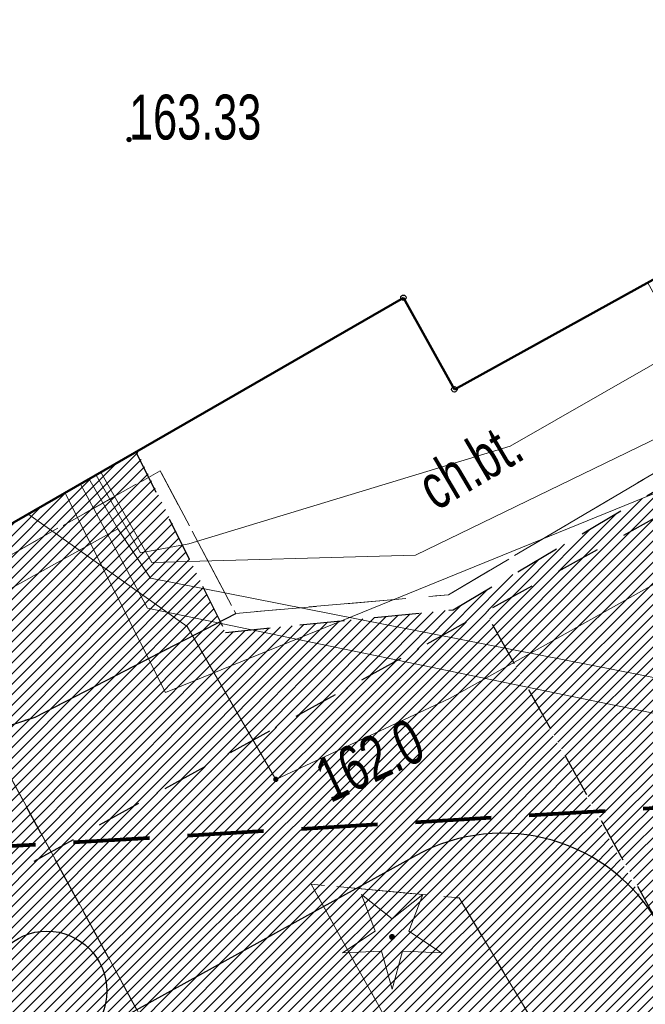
# Model space of a CAD drawing. Header units: metres. Extents: x 0 to 8443948, y 0 to 5887002.
# Tile 42 of 256: x 8442582 to 8442593, y 5885916 to 5885932. Entities that reach past the tile are written whole.
import ezdxf
from ezdxf.enums import TextEntityAlignment as Align

# ---------------------------------------------------------------- set-up
doc = ezdxf.new("R2010")
doc.units = ezdxf.units.M
doc.header["$MEASUREMENT"] = 0
for name, pattern in [('0.5_0.5', [1, 0.5, -0.5]), ('1.0_0.5', [1.5, 1, -0.5]), ('1.5_0.5', [2, 1.5, -0.5]), ('1.5_1.0', [2.5, 1.5, -1]), ('1_12', [3, 1, -1, 0, -1]), ('219-500', [0]), ('DASHED', [19.049999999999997, 12.7, -6.349999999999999])]:
    doc.linetypes.add(name, pattern=pattern)
doc.layers.get('0').update_dxf_attribs({"color": 250, "linetype": 'CONTINUOUS', "lineweight": 5})
for name, color, linetype, lineweight in [('!str kreskowanie', 2, 'CONTINUOUS', 5), ('!STR oś jezdni', 6, '1_12', 30), ('- ABM', 200, 'CONTINUOUS', 30), ('Sanit_KD', 102, 'DASHED', 80)]:
    doc.layers.add(name, color=color, linetype=linetype, lineweight=lineweight)
for name, color, linetype in [('218-kontur użytku gruntowego', 253, 'CONTINUOUS'), ('219-działka ewidencyjna', 253, 'CONTINUOUS'), ('312-budynek ewidencyjny', 253, 'CONTINUOUS'), ('chodnik', 253, 'CONTINUOUS'), ('chodnik-Atr17', 253, 'CONTINUOUS'), ('drzewo iglaste', 253, 'CONTINUOUS'), ('krawężnik', 253, 'CONTINUOUS'), ('obszar utwardzony', 253, 'CONTINUOUS'), ('pikieta sztuczna', 253, 'CONTINUOUS'), ('pikieta sztuczna-Atr2', 253, 'CONTINUOUS'), ('przewód elektroenergetyczny podziemny', 253, 'CONTINUOUS'), ('przewód telekomunikacyjny podziemny', 253, 'CONTINUOUS'), ('Punkt budynku', 253, 'CONTINUOUS'), ('rzędna', 253, 'CONTINUOUS'), ('rzędna-Atr2', 253, 'CONTINUOUS'), ('trawnik', 253, 'CONTINUOUS')]:
    doc.layers.add(name, color=color, linetype=linetype)
doc.styles.get("Standard").update_dxf_attribs({"font": 'Working1250', "width": 0.75})
pattern_1 = [(45, (0, 0), (-0.08838834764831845, 0.08838834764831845), [])]

# ---------------------------------------------------------------- blocks, each defined once
blk = doc.blocks.new('PUNKTBUD')
at = {"color": 0}
blk.add_circle((0, 0), 0.045, dxfattribs=at)
blk = doc.blocks.new('PW01')
at = {"linetype": 'Continuous', "lineweight": 13}
h = blk.add_hatch(color=0, dxfattribs=at)
edge = h.paths.add_edge_path()
edge.add_arc((0, 0), 0.045, 0, 360)
blk = doc.blocks.new('OP011')
at = {"linetype": 'Continuous', "lineweight": 13}
h = blk.add_hatch(color=0, dxfattribs=at)
edge = h.paths.add_edge_path()
edge.add_arc((0, 0), 0.05, 0, 360)
at = {"color": 0, "linetype": 'Continuous', "lineweight": 13}
for p, q in [((-0.283, 0.093), (-0.512, 0.706)), ((-0.512, 0.706), (0, 0.299)), ((0, 0.299), (0.512, 0.706)), ((0.512, 0.706), (0.283, 0.093)), ((-0.828, -0.268), (-0.283, 0.093)), ((0.283, 0.093), (0.828, -0.268)), ((-0.175, -0.24), (-0.828, -0.268)), ((0, -0.87), (-0.175, -0.24)), ((0.175, -0.24), (0, -0.87)), ((0.828, -0.268), (0.175, -0.24))]:
    blk.add_line(p, q, dxfattribs=at)
blk = doc.blocks.new('60W')
at = {"layer": '- ABM', "color": 200, "linetype": 'Continuous', "lineweight": 30}
blk.add_lwpolyline([(8442637.42553118, 5886003.889986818), (8442638.738375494, 5886004.615548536)], dxfattribs=at)
for centre, radius in [((8442639.613605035, 5886005.09925635), 1), ((8442637.42553118, 5886003.889986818), 0.25)]:
    blk.add_circle(centre, radius, dxfattribs=at)

msp = doc.modelspace()

# ---------------------------------------------------------------- hatches: boundary and pattern name
at = {"layer": '!str kreskowanie', "linetype": 'Continuous', "lineweight": 9}
h = msp.add_hatch(dxfattribs=at)
h.set_pattern_fill('ANSI31', color=253, scale=2)
h.set_pattern_definition([(45, (0, 0), (-0.1767766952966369, 0.1767766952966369), [])])
edge = h.paths.add_edge_path()
edge.add_line((8442664.269787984, 5885958.731383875), (8442651.4591051, 5885951.860788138))
edge.add_line((8442651.4591051, 5885951.860788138), (8442651.107003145, 5885951.680213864))
edge.add_line((8442651.107003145, 5885951.680213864), (8442650.825314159, 5885951.547263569))
edge.add_line((8442650.825314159, 5885951.547263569), (8442650.213043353, 5885951.2915528))
edge.add_line((8442650.213043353, 5885951.2915528), (8442649.565351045, 5885951.067618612))
edge.add_line((8442649.565351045, 5885951.067618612), (8442648.907314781, 5885950.886039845))
edge.add_line((8442648.907314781, 5885950.886039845), (8442647.831966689, 5885950.683058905))
edge.add_line((8442647.831966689, 5885950.683058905), (8442646.84144164, 5885950.594299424))
edge.add_line((8442646.84144164, 5885950.594299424), (8442645.745570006, 5885950.602953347))
edge.add_line((8442645.745570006, 5885950.602953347), (8442644.851213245, 5885950.693332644))
edge.add_line((8442644.851213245, 5885950.693332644), (8442643.822552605, 5885950.892538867))
edge.add_line((8442643.822552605, 5885950.892538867), (8442642.989342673, 5885951.132475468))
edge.add_line((8442642.989342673, 5885951.132475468), (8442641.715645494, 5885951.648125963))
edge.add_line((8442641.715645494, 5885951.648125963), (8442641.07972687, 5885951.980826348))
edge.add_line((8442641.07972687, 5885951.980826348), (8442640.364869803, 5885952.423573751))
edge.add_line((8442640.364869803, 5885952.423573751), (8442639.747827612, 5885952.816944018))
edge.add_line((8442639.747827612, 5885952.816944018), (8442638.805722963, 5885953.219358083))
edge.add_line((8442638.805722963, 5885953.219358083), (8442638.043659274, 5885953.448433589))
edge.add_line((8442638.043659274, 5885953.448433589), (8442636.975637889, 5885953.639045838))
edge.add_line((8442636.975637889, 5885953.639045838), (8442636.054566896, 5885953.68831747))
edge.add_line((8442636.054566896, 5885953.68831747), (8442634.452306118, 5885953.524189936))
edge.add_line((8442634.452306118, 5885953.524189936), (8442633.608202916, 5885953.304587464))
edge.add_line((8442633.608202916, 5885953.304587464), (8442632.164634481, 5885952.6866348))
edge.add_line((8442632.164634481, 5885952.6866348), (8442618.406892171, 5885945.060492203))
edge.add_line((8442618.406892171, 5885945.060492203), (8442617.100164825, 5885944.336208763))
edge.add_line((8442617.100164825, 5885944.336208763), (8442616.215008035, 5885943.845590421))
edge.add_line((8442557.16726463, 5885959.805935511), (8442559.13522998, 5885956.209309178))
edge.add_line((8442616.215008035, 5885943.845590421), (8442615.06146254, 5885943.206211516))
edge.add_line((8442559.26141296, 5885962.38233375), (8442557.445368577, 5885961.329242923))
edge.add_line((8442576.933342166, 5886044.913905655), (8442578.660334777, 5886045.772101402))
edge.add_line((8442578.660334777, 5886045.772101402), (8442580.59808973, 5886046.432554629))
edge.add_line((8442580.59808973, 5886046.432554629), (8442582.250428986, 5886046.770649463))
edge.add_line((8442582.250428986, 5886046.770649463), (8442583.979383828, 5886046.919302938))
edge.add_line((8442583.979383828, 5886046.919302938), (8442585.184680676, 5886046.902471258))
edge.add_line((8442585.184680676, 5886046.902471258), (8442586.113924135, 5886046.821928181))
edge.add_line((8442586.113924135, 5886046.821928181), (8442587.197005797, 5886046.652412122))
edge.add_line((8442587.197005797, 5886046.652412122), (8442588.06338871, 5886046.456360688))
edge.add_line((8442588.06338871, 5886046.456360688), (8442589.68940497, 5886045.934469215))
edge.add_line((8442589.68940497, 5886045.934469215), (8442591.090328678, 5886045.307942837))
edge.add_line((8442591.090328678, 5886045.307942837), (8442593.047606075, 5886044.106532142))
edge.add_line((8442593.047606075, 5886044.106532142), (8442593.660625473, 5886043.636002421))
edge.add_line((8442593.660625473, 5886043.636002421), (8442594.465502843, 5886042.934259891))
edge.add_line((8442594.465502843, 5886042.934259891), (8442595.720782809, 5886041.601410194))
edge.add_line((8442595.720782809, 5886041.601410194), (8442596.285916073, 5886040.876494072))
edge.add_line((8442596.285916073, 5886040.876494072), (8442596.924928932, 5886039.926611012))
edge.add_line((8442596.924928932, 5886039.926611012), (8442597.933216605, 5886038.138030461))
edge.add_line((8442597.933216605, 5886038.138030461), (8442639.901510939, 5885962.199846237))
edge.add_line((8442639.901510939, 5885962.199846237), (8442633.109770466, 5885959.516991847))
edge.add_line((8442633.109770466, 5885959.516991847), (8442633.6963819, 5885960.200178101))
edge.add_line((8442633.6963819, 5885960.200178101), (8442633.878216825, 5885960.699639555))
edge.add_line((8442633.878216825, 5885960.699639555), (8442633.92463591, 5885961.128033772))
edge.add_line((8442633.92463591, 5885961.128033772), (8442633.89462505, 5885961.473204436))
edge.add_line((8442633.89462505, 5885961.473204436), (8442633.67516429, 5885962.095324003))
edge.add_line((8442633.67516429, 5885962.095324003), (8442592.816329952, 5886036.026115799))
edge.add_line((8442592.816329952, 5886036.026115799), (8442592.347093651, 5886036.868048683))
edge.add_line((8442592.347093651, 5886036.868048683), (8442591.825374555, 5886037.658524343))
edge.add_line((8442591.825374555, 5886037.658524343), (8442591.454307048, 5886038.129768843))
edge.add_line((8442591.454307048, 5886038.129768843), (8442590.539427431, 5886039.068731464))
edge.add_line((8442590.539427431, 5886039.068731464), (8442589.758505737, 5886039.69752528))
edge.add_line((8442589.758505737, 5886039.69752528), (8442589.585933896, 5886039.818047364))
edge.add_line((8442589.585933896, 5886039.818047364), (8442588.459514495, 5886038.165419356))
edge.add_line((8442588.459514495, 5886038.165419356), (8442587.800346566, 5886038.565106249))
edge.add_line((8442587.800346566, 5886038.565106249), (8442587.401169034, 5886038.763446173))
edge.add_line((8442587.401169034, 5886038.763446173), (8442586.892734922, 5886038.973890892))
edge.add_line((8442586.892734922, 5886038.973890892), (8442586.295614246, 5886039.16596019))
edge.add_line((8442586.295614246, 5886039.16596019), (8442585.886736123, 5886039.265546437))
edge.add_line((8442585.886736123, 5886039.265546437), (8442585.339893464, 5886039.360314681))
edge.add_line((8442585.339893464, 5886039.360314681), (8442584.724419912, 5886039.41627756))
edge.add_line((8442584.724419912, 5886039.41627756), (8442584.219128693, 5886039.422940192))
edge.add_line((8442584.219128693, 5886039.422940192), (8442583.905410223, 5886039.409338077))
edge.add_line((8442583.905410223, 5886039.409338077), (8442583.478480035, 5886039.368843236))
edge.add_line((8442583.478480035, 5886039.368843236), (8442583.033144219, 5886039.299148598))
edge.add_line((8442583.033144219, 5886039.299148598), (8442582.680557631, 5886039.223553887))
edge.add_line((8442582.680557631, 5886039.223553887), (8442582.216511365, 5886039.095484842))
edge.add_line((8442582.216511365, 5886039.095484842), (8442582.016678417, 5886039.026670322))
edge.add_line((8442582.016678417, 5886039.026670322), (8442581.364483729, 5886040.920601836))
edge.add_line((8442581.364483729, 5886040.920601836), (8442580.964649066, 5886040.731154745))
edge.add_line((8442580.964649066, 5886040.731154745), (8442580.43297031, 5886040.252304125))
edge.add_line((8442580.43297031, 5886040.252304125), (8442580.277937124, 5886040.019667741))
edge.add_line((8442580.277937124, 5886040.019667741), (8442580.094039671, 5886039.583945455))
edge.add_line((8442580.094039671, 5886039.583945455), (8442580.015675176, 5886039.029583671))
edge.add_line((8442580.015675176, 5886039.029583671), (8442580.059863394, 5886038.611492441))
edge.add_line((8442580.059863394, 5886038.611492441), (8442580.265301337, 5886038.062013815))
edge.add_line((8442580.265301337, 5886038.062013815), (8442581.161753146, 5886036.440295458))
edge.add_line((8442581.161753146, 5886036.440295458), (8442623.96985033, 5885958.982556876))
edge.add_line((8442623.96985033, 5885958.982556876), (8442624.891557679, 5885957.332484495))
edge.add_line((8442624.891557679, 5885957.332484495), (8442625.277740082, 5885956.801740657))
edge.add_line((8442625.277740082, 5885956.801740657), (8442626.012310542, 5885956.339794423))
edge.add_line((8442626.012310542, 5885956.339794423), (8442626.680497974, 5885956.223500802))
edge.add_line((8442626.680497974, 5885956.223500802), (8442627.424809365, 5885956.365608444))
edge.add_line((8442627.424809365, 5885956.365608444), (8442619.432210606, 5885952.000753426))
edge.add_line((8442619.432210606, 5885952.000753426), (8442620.219729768, 5885952.854496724))
edge.add_line((8442620.219729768, 5885952.854496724), (8442620.3699889, 5885953.615061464))
edge.add_line((8442620.3699889, 5885953.615061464), (8442620.119255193, 5885954.584632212))
edge.add_line((8442620.119255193, 5885954.584632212), (8442619.640353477, 5885955.448650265))
edge.add_line((8442575.226581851, 5886043.970444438), (8442576.933342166, 5886044.913905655))
edge.add_line((8442574.050425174, 5886043.320289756), (8442575.226581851, 5886043.970444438))
edge.add_line((8442544.998763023, 5885989.058336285), (8442548.567478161, 5885982.613418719))
edge.add_line((8442619.640353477, 5885955.448650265), (8442619.156164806, 5885956.322206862))
edge.add_line((8442595.724142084, 5885966.679588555), (8442588.138038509, 5885980.390833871))
edge.add_line((8442588.138038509, 5885980.390833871), (8442587.25953, 5885981.580307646))
edge.add_line((8442587.25953, 5885981.580307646), (8442586.802210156, 5885982.052142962))
edge.add_line((8442586.802210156, 5885982.052142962), (8442586.239579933, 5885982.539092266))
edge.add_line((8442586.239579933, 5885982.539092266), (8442585.747919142, 5885982.896731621))
edge.add_line((8442585.747919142, 5885982.896731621), (8442585.143898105, 5885983.264300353))
edge.add_line((8442585.143898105, 5885983.264300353), (8442584.644827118, 5885983.516254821))
edge.add_line((8442584.644827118, 5885983.516254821), (8442583.782358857, 5885983.855362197))
edge.add_line((8442583.782358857, 5885983.855362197), (8442583.0131845, 5885984.065593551))
edge.add_line((8442583.0131845, 5885984.065593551), (8442582.037754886, 5885984.218209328))
edge.add_line((8442582.037754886, 5885984.218209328), (8442581.291190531, 5885984.253120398))
edge.add_line((8442581.291190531, 5885984.253120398), (8442580.766487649, 5885984.235894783))
edge.add_line((8442580.766487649, 5885984.235894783), (8442579.667590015, 5885984.086633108))
edge.add_line((8442579.667590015, 5885984.086633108), (8442578.764518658, 5885983.843636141))
edge.add_line((8442578.764518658, 5885983.843636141), (8442578.226297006, 5885983.642736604))
edge.add_line((8442578.226297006, 5885983.642736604), (8442577.382363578, 5885983.233168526))
edge.add_line((8442577.382363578, 5885983.233168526), (8442576.913164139, 5885982.973247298))
edge.add_line((8442576.913164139, 5885982.973247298), (8442562.004511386, 5885974.611298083))
edge.add_line((8442562.004511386, 5885974.611298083), (8442560.687597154, 5885973.856377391))
edge.add_line((8442560.687597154, 5885973.856377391), (8442559.754133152, 5885973.098240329))
edge.add_line((8442559.754133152, 5885973.098240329), (8442558.831564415, 5885971.917020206))
edge.add_line((8442558.831564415, 5885971.917020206), (8442558.388200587, 5885971.007070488))
edge.add_line((8442558.388200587, 5885971.007070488), (8442558.102410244, 5885970.027126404))
edge.add_line((8442558.102410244, 5885970.027126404), (8442557.984470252, 5885968.843331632))
edge.add_line((8442557.984470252, 5885968.843331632), (8442558.031951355, 5885968.089993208))
edge.add_line((8442558.031951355, 5885968.089993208), (8442558.215033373, 5885967.196031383))
edge.add_line((8442558.215033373, 5885967.196031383), (8442558.48648053, 5885966.44081024))
edge.add_line((8442558.48648053, 5885966.44081024), (8442558.814047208, 5885965.795336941))
edge.add_line((8442559.507852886, 5885962.525239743), (8442559.26141296, 5885962.38233375))
edge.add_line((8442559.13522998, 5885956.209309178), (8442562.917265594, 5885949.297313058))
edge.add_line((8442557.445368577, 5885961.329242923), (8442557.084191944, 5885960.969681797))
edge.add_line((8442557.084191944, 5885960.969681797), (8442556.98385968, 5885960.733130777))
edge.add_line((8442556.98385968, 5885960.733130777), (8442556.965563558, 5885960.272431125))
edge.add_line((8442556.965563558, 5885960.272431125), (8442557.16726463, 5885959.805935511))
edge.add_line((8442615.06146254, 5885943.206211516), (8442613.65506282, 5885942.426682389))
edge.add_line((8442613.65506282, 5885942.426682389), (8442612.5732038, 5885941.841342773))
edge.add_line((8442612.5732038, 5885941.841342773), (8442612.001622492, 5885941.655464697))
edge.add_line((8442612.001622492, 5885941.655464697), (8442611.364306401, 5885941.586987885))
edge.add_line((8442611.364306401, 5885941.586987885), (8442610.759671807, 5885941.648550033))
edge.add_line((8442610.759671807, 5885941.648550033), (8442610.226871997, 5885941.810975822))
edge.add_line((8442610.226871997, 5885941.810975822), (8442609.625874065, 5885942.142023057))
edge.add_line((8442609.625874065, 5885942.142023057), (8442609.12433156, 5885942.591364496))
edge.add_line((8442609.12433156, 5885942.591364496), (8442608.738745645, 5885943.1356331))
edge.add_line((8442608.738745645, 5885943.1356331), (8442607.999152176, 5885944.412121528))
edge.add_line((8442607.999152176, 5885944.412121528), (8442605.65896882, 5885948.707076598))
edge.add_line((8442558.814047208, 5885965.795336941), (8442559.38337488, 5885964.770547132))
edge.add_line((8442562.917265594, 5885949.297313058), (8442563.060489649, 5885948.997153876))
edge.add_line((8442563.060489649, 5885948.997153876), (8442563.209829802, 5885948.526735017))
edge.add_line((8442563.209829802, 5885948.526735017), (8442563.273053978, 5885948.130033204))
edge.add_line((8442563.273053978, 5885948.130033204), (8442563.281643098, 5885947.705621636))
edge.add_line((8442598.443996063, 5885961.759260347), (8442595.724142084, 5885966.679588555))
edge.add_line((8442559.88036868, 5885963.875958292), (8442559.9900479, 5885963.569384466))
edge.add_line((8442559.9900479, 5885963.569384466), (8442559.970221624, 5885963.124450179))
edge.add_line((8442559.970221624, 5885963.124450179), (8442559.812612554, 5885962.798946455))
edge.add_line((8442559.812612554, 5885962.798946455), (8442559.507852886, 5885962.525239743))
edge.add_line((8442548.567478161, 5885982.613418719), (8442549.173515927, 5885981.678987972))
edge.add_line((8442549.173515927, 5885981.678987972), (8442549.719207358, 5885981.028637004))
edge.add_line((8442549.719207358, 5885981.028637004), (8442550.43915766, 5885980.347616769))
edge.add_line((8442550.43915766, 5885980.347616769), (8442551.453750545, 5885979.626699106))
edge.add_line((8442551.453750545, 5885979.626699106), (8442552.369924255, 5885979.155011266))
edge.add_line((8442552.369924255, 5885979.155011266), (8442553.376053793, 5885978.794396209))
edge.add_line((8442553.376053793, 5885978.794396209), (8442554.839583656, 5885978.521834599))
edge.add_line((8442554.839583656, 5885978.521834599), (8442555.86878927, 5885978.494496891))
edge.add_line((8442555.86878927, 5885978.494496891), (8442556.75491995, 5885978.577584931))
edge.add_line((8442556.75491995, 5885978.577584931), (8442557.850104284, 5885978.821722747))
edge.add_line((8442557.850104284, 5885978.821722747), (8442558.725123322, 5885979.1388735))
edge.add_line((8442558.725123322, 5885979.1388735), (8442559.936428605, 5885979.767126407))
edge.add_line((8442559.936428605, 5885979.767126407), (8442574.798483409, 5885988.089877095))
edge.add_line((8442574.798483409, 5885988.089877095), (8442575.430637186, 5885988.483614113))
edge.add_line((8442575.430637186, 5885988.483614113), (8442575.755758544, 5885988.720039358))
edge.add_line((8442575.755758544, 5885988.720039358), (8442576.11976968, 5885989.016338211))
edge.add_line((8442576.11976968, 5885989.016338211), (8442576.850433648, 5885989.734277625))
edge.add_line((8442576.850433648, 5885989.734277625), (8442577.607794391, 5885990.726352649))
edge.add_line((8442577.607794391, 5885990.726352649), (8442578.09706081, 5885991.5981357))
edge.add_line((8442578.09706081, 5885991.5981357), (8442578.398091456, 5885992.308873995))
edge.add_line((8442578.398091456, 5885992.308873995), (8442578.645516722, 5885993.108642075))
edge.add_line((8442578.645516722, 5885993.108642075), (8442578.76451388, 5885993.660449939))
edge.add_line((8442578.76451388, 5885993.660449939), (8442578.843757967, 5885994.214197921))
edge.add_line((8442578.843757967, 5885994.214197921), (8442578.889656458, 5885995.069925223))
edge.add_line((8442578.889656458, 5885995.069925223), (8442578.87378009, 5885995.573680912))
edge.add_line((8442578.87378009, 5885995.573680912), (8442578.778892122, 5885996.396560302))
edge.add_line((8442578.778892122, 5885996.396560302), (8442578.653765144, 5885996.998296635))
edge.add_line((8442578.653765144, 5885996.998296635), (8442578.413354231, 5885997.789111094))
edge.add_line((8442578.413354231, 5885997.789111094), (8442577.891151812, 5885998.940204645))
edge.add_line((8442577.891151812, 5885998.940204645), (8442555.661492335, 5886039.154576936))
edge.add_line((8442555.661492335, 5886039.154576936), (8442555.192739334, 5886039.902010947))
edge.add_line((8442555.192739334, 5886039.902010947), (8442554.77167942, 5886040.446403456))
edge.add_line((8442554.77167942, 5886040.446403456), (8442554.23035396, 5886041.0263462))
edge.add_line((8442554.23035396, 5886041.0263462), (8442553.338117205, 5886041.773919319))
edge.add_line((8442553.338117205, 5886041.773919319), (8442552.78833011, 5886042.136805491))
edge.add_line((8442552.78833011, 5886042.136805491), (8442551.929394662, 5886042.585738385))
edge.add_line((8442551.929394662, 5886042.585738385), (8442550.874101, 5886042.971803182))
edge.add_line((8442550.874101, 5886042.971803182), (8442550.060152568, 5886043.160817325))
edge.add_line((8442550.060152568, 5886043.160817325), (8442549.172101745, 5886043.267889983))
edge.add_line((8442549.172101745, 5886043.267889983), (8442547.675356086, 5886043.22347142))
edge.add_line((8442547.675356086, 5886043.22347142), (8442547.061056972, 5886043.122880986))
edge.add_line((8442547.061056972, 5886043.122880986), (8442545.817061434, 5886042.762112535))
edge.add_line((8442545.817061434, 5886042.762112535), (8442544.958212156, 5886042.376320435))
edge.add_line((8442544.958212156, 5886042.376320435), (8442556.761535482, 5886048.533241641))
edge.add_line((8442556.761535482, 5886048.533241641), (8442559.144859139, 5886044.221710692))
edge.add_line((8442559.144859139, 5886044.221710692), (8442559.66884726, 5886043.397109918))
edge.add_line((8442559.66884726, 5886043.397109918), (8442560.045474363, 5886042.917121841))
edge.add_line((8442560.045474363, 5886042.917121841), (8442560.365518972, 5886042.561896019))
edge.add_line((8442560.365518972, 5886042.561896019), (8442560.864796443, 5886042.083234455))
edge.add_line((8442560.864796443, 5886042.083234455), (8442561.500294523, 5886041.579377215))
edge.add_line((8442561.500294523, 5886041.579377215), (8442562.018021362, 5886041.239482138))
edge.add_line((8442562.018021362, 5886041.239482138), (8442562.925697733, 5886040.768919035))
edge.add_line((8442562.925697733, 5886040.768919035), (8442563.65215204, 5886040.490743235))
edge.add_line((8442563.65215204, 5886040.490743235), (8442564.729267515, 5886040.218498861))
edge.add_line((8442564.729267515, 5886040.218498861), (8442565.997367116, 5886040.093377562))
edge.add_line((8442565.997367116, 5886040.093377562), (8442566.856995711, 5886040.12361581))
edge.add_line((8442566.856995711, 5886040.12361581), (8442567.775118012, 5886040.259549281))
edge.add_line((8442567.775118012, 5886040.259549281), (8442568.470731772, 5886040.437104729))
edge.add_line((8442568.470731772, 5886040.437104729), (8442569.238608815, 5886040.713781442))
edge.add_line((8442569.238608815, 5886040.713781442), (8442570.392103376, 5886041.298046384))
edge.add_line((8442570.392103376, 5886041.298046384), (8442574.050425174, 5886043.320289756))
edge.add_line((8442563.149043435, 5885945.085960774), (8442563.114333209, 5885944.324342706))
edge.add_line((8442563.114333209, 5885944.324342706), (8442563.160900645, 5885943.797810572))
edge.add_line((8442563.160900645, 5885943.797810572), (8442563.25558707, 5885943.414633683))
edge.add_line((8442563.25558707, 5885943.414633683), (8442563.3893295, 5885943.069609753))
edge.add_line((8442563.3893295, 5885943.069609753), (8442563.618000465, 5885942.628209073))
edge.add_line((8442563.618000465, 5885942.628209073), (8442582.367146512, 5885907.25750681))
edge.add_line((8442582.367146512, 5885907.25750681), (8442582.452884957, 5885907.122939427))
edge.add_line((8442582.452884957, 5885907.122939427), (8442582.584529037, 5885906.980046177))
edge.add_line((8442582.584529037, 5885906.980046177), (8442582.646758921, 5885906.928817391))
edge.add_line((8442582.646758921, 5885906.928817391), (8442582.739224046, 5885906.866550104))
edge.add_line((8442582.739224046, 5885906.866550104), (8442582.919084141, 5885906.782435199))
edge.add_line((8442582.919084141, 5885906.782435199), (8442583.0697653, 5885906.741846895))
edge.add_line((8442583.0697653, 5885906.741846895), (8442583.06, 5885906.68))
edge.add_line((8442583.06, 5885906.68), (8442578.00657704, 5885903.740362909))
edge.add_line((8442578.00657704, 5885903.740362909), (8442552.799026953, 5885951.294995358))
edge.add_line((8442552.799026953, 5885951.294995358), (8442555.684804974, 5885954.32226098))
edge.add_line((8442555.684804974, 5885954.32226098), (8442507.860863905, 5886017.712586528))
edge.add_line((8442507.860863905, 5886017.712586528), (8442507.578284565, 5886018.111984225))
edge.add_line((8442507.578284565, 5886018.111984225), (8442507.124857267, 5886018.887668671))
edge.add_line((8442507.124857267, 5886018.887668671), (8442506.720786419, 5886019.819149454))
edge.add_line((8442506.720786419, 5886019.819149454), (8442506.583712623, 5886020.234974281))
edge.add_line((8442506.583712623, 5886020.234974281), (8442506.372262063, 5886021.12189629))
edge.add_line((8442506.372262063, 5886021.12189629), (8442506.270204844, 5886021.924966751))
edge.add_line((8442506.270204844, 5886021.924966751), (8442506.247239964, 5886022.530698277))
edge.add_line((8442506.247239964, 5886022.530698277), (8442506.267848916, 5886023.10456106))
edge.add_line((8442506.267848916, 5886023.10456106), (8442506.295869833, 5886023.411444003))
edge.add_line((8442506.295869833, 5886023.411444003), (8442506.422132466, 5886024.19433665))
edge.add_line((8442506.422132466, 5886024.19433665), (8442506.606342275, 5886024.900652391))
edge.add_line((8442506.606342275, 5886024.900652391), (8442506.761219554, 5886025.35195658))
edge.add_line((8442506.761219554, 5886025.35195658), (8442506.929541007, 5886025.763542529))
edge.add_line((8442506.929541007, 5886025.763542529), (8442507.066558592, 5886026.057426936))
edge.add_line((8442507.066558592, 5886026.057426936), (8442507.38350399, 5886026.64033676))
edge.add_line((8442507.38350399, 5886026.64033676), (8442507.827406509, 5886027.304139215))
edge.add_line((8442507.827406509, 5886027.304139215), (8442509.153024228, 5886028.69908267))
edge.add_line((8442509.153024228, 5886028.69908267), (8442516.908454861, 5886033.147109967))
edge.add_line((8442516.908454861, 5886033.147109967), (8442515.49, 5886035.71))
edge.add_line((8442515.49, 5886035.71), (8442518.519999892, 5886037.349999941))
edge.add_line((8442518.519999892, 5886037.349999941), (8442518.95, 5886036.56))
edge.add_line((8442518.95, 5886036.56), (8442520.8, 5886037.56))
edge.add_line((8442520.8, 5886037.56), (8442520.363227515, 5886038.362442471))
edge.add_line((8442520.363227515, 5886038.362442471), (8442520.85, 5886038.61))
edge.add_line((8442520.85, 5886038.61), (8442525.322022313, 5886030.514188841))
edge.add_line((8442525.322022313, 5886030.514188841), (8442525.204935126, 5886029.684240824))
edge.add_line((8442525.204935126, 5886029.684240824), (8442525.322994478, 5886028.850923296))
edge.add_line((8442525.322994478, 5886028.850923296), (8442525.578961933, 5886028.233632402))
edge.add_line((8442525.578961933, 5886028.233632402), (8442537.309274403, 5886006.998759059))
edge.add_line((8442537.309274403, 5886006.998759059), (8442537.359291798, 5886006.832410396))
edge.add_line((8442537.359291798, 5886006.832410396), (8442537.381164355, 5886006.621952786))
edge.add_line((8442537.381164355, 5886006.621952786), (8442537.374401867, 5886006.504494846))
edge.add_line((8442537.374401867, 5886006.504494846), (8442537.315178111, 5886006.260410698))
edge.add_line((8442537.315178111, 5886006.260410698), (8442537.277068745, 5886006.172245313))
edge.add_line((8442537.277068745, 5886006.172245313), (8442537.198289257, 5886006.038101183))
edge.add_line((8442537.198289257, 5886006.038101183), (8442537.050649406, 5886005.868766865))
edge.add_line((8442537.050649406, 5886005.868766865), (8442536.82272477, 5886005.710244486))
edge.add_line((8442536.82272477, 5886005.710244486), (8442536.673812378, 5886005.587698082))
edge.add_line((8442536.673812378, 5886005.587698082), (8442536.547191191, 5886005.43285553))
edge.add_line((8442536.547191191, 5886005.43285553), (8442536.429241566, 5886005.188055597))
edge.add_line((8442536.429241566, 5886005.188055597), (8442536.384909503, 5886004.971586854))
edge.add_line((8442536.384909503, 5886004.971586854), (8442536.391157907, 5886004.736480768))
edge.add_line((8442536.391157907, 5886004.736480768), (8442536.44147293, 5886004.537243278))
edge.add_line((8442536.44147293, 5886004.537243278), (8442536.50590877, 5886004.395998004))
edge.add_line((8442559.38337488, 5885964.770547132), (8442559.88036868, 5885963.875958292))
edge.add_line((8442563.256136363, 5885947.201706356), (8442563.149043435, 5885945.085960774))
edge.add_line((8442563.281643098, 5885947.705621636), (8442563.256136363, 5885947.201706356))
edge.add_line((8442605.65896882, 5885948.707076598), (8442598.443996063, 5885961.759260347))
edge.add_line((8442536.50590877, 5886004.395998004), (8442544.998763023, 5885989.058336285))
edge.add_line((8442619.156164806, 5885956.322206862), (8442575.873930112, 5886034.638219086))
edge.add_line((8442575.873930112, 5886034.638219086), (8442574.992021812, 5886036.011107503))
edge.add_line((8442574.992021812, 5886036.011107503), (8442574.809284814, 5886036.158104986))
edge.add_line((8442574.809284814, 5886036.158104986), (8442574.427946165, 5886036.371085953))
edge.add_line((8442574.427946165, 5886036.371085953), (8442573.649223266, 5886036.528915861))
edge.add_line((8442573.649223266, 5886036.528915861), (8442573.311293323, 5886036.500159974))
edge.add_line((8442573.311293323, 5886036.500159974), (8442572.84457899, 5886036.359912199))
edge.add_line((8442572.84457899, 5886036.359912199), (8442572.68165341, 5886036.279289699))
edge.add_line((8442572.68165341, 5886036.279289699), (8442567.43053494, 5886033.376581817))
edge.add_line((8442567.43053494, 5886033.376581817), (8442566.976324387, 5886033.03281399))
edge.add_line((8442566.976324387, 5886033.03281399), (8442566.684977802, 5886032.658291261))
edge.add_line((8442566.684977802, 5886032.658291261), (8442566.476228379, 5886032.179733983))
edge.add_line((8442566.476228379, 5886032.179733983), (8442566.398104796, 5886031.626207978))
edge.add_line((8442566.398104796, 5886031.626207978), (8442566.479116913, 5886031.062749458))
edge.add_line((8442566.479116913, 5886031.062749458), (8442566.963847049, 5886030.086771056))
edge.add_line((8442566.963847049, 5886030.086771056), (8442610.403869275, 5885951.485128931))
edge.add_line((8442610.403869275, 5885951.485128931), (8442611.372930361, 5885949.736782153))
edge.add_line((8442611.372930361, 5885949.736782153), (8442612.09207298, 5885948.992046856))
edge.add_line((8442612.09207298, 5885948.992046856), (8442612.570868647, 5885948.783844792))
edge.add_line((8442612.570868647, 5885948.783844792), (8442613.122196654, 5885948.706352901))
edge.add_line((8442613.122196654, 5885948.706352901), (8442613.659630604, 5885948.779914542))
edge.add_line((8442613.659630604, 5885948.779914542), (8442614.0917674, 5885948.957086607))
edge.add_line((8442614.0917674, 5885948.957086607), (8442619.339559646, 5885951.86579517))
edge.add_line((8442619.339559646, 5885951.86579517), (8442627.43064202, 5885956.357532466))
edge.add_line((8442627.43064202, 5885956.357532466), (8442626.46303156, 5885958.100814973))
edge.add_line((8442626.46303156, 5885958.100814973), (8442632.148147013, 5885961.251919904))
edge.add_line((8442632.148147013, 5885961.251919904), (8442633.192210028, 5885959.368257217))
edge.add_line((8442633.192210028, 5885959.368257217), (8442640.024905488, 5885961.976573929))
edge.add_line((8442640.024905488, 5885961.976573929), (8442641.49693605, 5885959.313055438))
edge.add_line((8442641.49693605, 5885959.313055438), (8442641.894996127, 5885958.602535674))
edge.add_line((8442641.894996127, 5885958.602535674), (8442642.525652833, 5885957.767843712))
edge.add_line((8442642.525652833, 5885957.767843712), (8442642.96640492, 5885957.344131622))
edge.add_line((8442642.96640492, 5885957.344131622), (8442643.950091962, 5885956.679601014))
edge.add_line((8442643.950091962, 5885956.679601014), (8442644.957009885, 5885956.280360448))
edge.add_line((8442644.957009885, 5885956.280360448), (8442646.118492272, 5885956.092264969))
edge.add_line((8442646.118492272, 5885956.092264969), (8442647.79152941, 5885956.27810957))
edge.add_line((8442647.79152941, 5885956.27810957), (8442649.97539069, 5885957.306120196))
edge.add_line((8442649.97539069, 5885957.306120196), (8442661.672803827, 5885963.579649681))
edge.add_line((8442661.672803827, 5885963.579649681), (8442664.270551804, 5885958.731793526))
h = msp.add_hatch(dxfattribs=at)
h.set_pattern_fill('ANSI31', color=40)
h.set_pattern_definition([(45, (-1369.217424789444, 667.4384313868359), (-0.08838834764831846, 0.08838834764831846), [])])
h.paths.add_polyline_path([(8442595.154993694, 5885957.374150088), (8442592.73607533, 5885961.750088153), (8442591.526616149, 5885963.938057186), (8442590.317156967, 5885966.126026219), (8442589.107697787, 5885968.313995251), (8442587.898238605, 5885970.501964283), (8442586.688779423, 5885972.689933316), (8442585.479320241, 5885974.877902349), (8442584.26988783, 5885977.065822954), (8442587.765977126, 5885978.998438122, 0.4255671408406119), (8442588.138038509, 5885980.390833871, 0.4045504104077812), (8442577.382363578, 5885983.233168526), (8442567.866160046, 5885977.893821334), (8442561.052850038, 5885974.078367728, 0.4132210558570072), (8442558.739526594, 5885965.929474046), (8442559.88036868, 5885963.875958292, -0.4088354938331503), (8442559.507852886, 5885962.525239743), (8442557.445368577, 5885961.329242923, 0.4069603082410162), (8442557.069747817, 5885959.984155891), (8442562.917265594, 5885949.297313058, -0.138689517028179), (8442563.281643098, 5885947.705621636), (8442563.118168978, 5885944.475999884, 0.1353148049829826), (8442563.463697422, 5885942.919305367), (8442576.563383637, 5885918.20644113, 0.4193619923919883), (8442580.665345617, 5885916.985901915), (8442597.181837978, 5885926.115636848), (8442606.23866365, 5885931.121930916, 0.4536714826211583), (8442608.740178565, 5885943.134960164), (8442607.313948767, 5885945.713149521, -0.00180183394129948), (8442607.266797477, 5885945.793554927, 0.3893208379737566), (8442605.909029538, 5885946.144495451), (8442602.426594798, 5885944.219478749), (8442601.217135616, 5885946.407447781), (8442600.007676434, 5885948.595416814), (8442596.364452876, 5885955.186181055)])
h.paths.add_polyline_path([(8442586.0622784, 5885982.392566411), (8442582.558834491, 5885980.442599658)], flags=16)
h.paths.add_polyline_path([(8442575.91, 5885978.96), (8442601.56998698, 5885932.540023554), (8442599.540893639, 5885931.418383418), (8442600.43, 5885929.81), (8442599.99, 5885928.44), (8442593.483358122, 5885924.832543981), (8442593.303574, 5885924.436076), (8442589.610127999, 5885922.260144), (8442585.8078, 5885921.8838), (8442584.33338318, 5885924.907255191), (8442578.3, 5885921.43), (8442576.51, 5885924.65), (8442571.49, 5885933.92), (8442572.688425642, 5885934.584614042), (8442559.34, 5885958.96), (8442564.41, 5885961.9), (8442559.910000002, 5885969.999999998)], flags=16)
h.paths.add_polyline_path([(8442568.150243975, 5885942.858519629), (8442567.500005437, 5885942.502734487, -0.4142135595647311), (8442566.142734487, 5885942.899994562), (8442566.142734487, 5885942.899994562, -0.4142135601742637), (8442566.53999456, 5885944.257265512), (8442567.19028951, 5885944.613081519), (8442568.150243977, 5885942.858519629)], flags=16)
h = msp.add_hatch(dxfattribs=at)
h.set_pattern_fill('ANSI31', color=241)
h.set_pattern_definition(pattern_1)
h.paths.add_polyline_path([(8442608.76, 5885921.92), (8442608.974791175, 5885920.636760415), (8442595.249718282, 5885913.041016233), (8442590.150683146, 5885922.229062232), (8442606.23866365, 5885931.121930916), (8442606.674893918, 5885931.38146345), (8442606.999136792, 5885931.599908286), (8442607.478775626, 5885931.968415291), (8442607.994397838, 5885932.435865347), (8442608.54760108, 5885933.04230504), (8442609.10247111, 5885933.804544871), (8442609.220938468, 5885933.995085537), (8442609.432456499, 5885934.368477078), (8442609.637551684, 5885934.782762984), (8442609.819424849, 5885935.210887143), (8442610.05595407, 5885935.909322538), (8442610.159847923, 5885936.308452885), (8442610.254624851, 5885936.778696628), (8442610.323666, 5885937.278066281), (8442610.35844539, 5885937.723292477), (8442610.368460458, 5885938.123468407), (8442610.357089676, 5885938.54985228), (8442610.319829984, 5885939.004219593), (8442610.276597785, 5885939.332337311), (8442610.225693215, 5885939.628092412), (8442610.153321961, 5885939.966273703), (8442610.038314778, 5885940.397964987), (8442609.84214762, 5885940.977237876), (8442609.643295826, 5885941.451646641), (8442609.2984555, 5885942.12309485), (8442608.993304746, 5885942.675125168), (8442609.263162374, 5885942.446843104), (8442609.716714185, 5885942.080775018), (8442609.911643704, 5885941.962920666), (8442610.239410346, 5885941.806505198), (8442610.743230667, 5885941.652438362), (8442610.946654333, 5885941.616594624), (8442611.312061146, 5885941.58772242), (8442611.489136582, 5885941.589811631), (8442611.980118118, 5885941.650943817), (8442612.197728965, 5885941.705076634), (8442612.496362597, 5885941.808669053), (8442612.797529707, 5885941.951251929), (8442618.800529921, 5885945.213068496), (8442618.608713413, 5885945.008979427), (8442618.533539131, 5885944.910789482), (8442618.444396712, 5885944.77530137), (8442618.321742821, 5885944.536313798), (8442618.254850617, 5885944.358274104), (8442618.197761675, 5885944.139522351), (8442618.178247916, 5885944.025755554), (8442618.158788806, 5885943.784255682), (8442618.10531399, 5885941.083126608), (8442618.096649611, 5885940.645470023), (8442618.091155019, 5885940.308540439), (8442618.111375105, 5885939.816369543), (8442618.163558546, 5885939.379239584), (8442618.267665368, 5885938.863906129), (8442618.434786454, 5885938.307167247), (8442618.612244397, 5885937.862822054), (8442618.843356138, 5885937.399828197), (8442621.20564311, 5885933.137871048), (8442608.100413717, 5885925.860605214), (8442608.37, 5885924.25), (8442604.83, 5885923.61), (8442605.29, 5885921.25)])
at = {"layer": '!str kreskowanie', "linetype": 'Continuous', "lineweight": 9, "true_color": 0x33cc00}
h = msp.add_hatch(dxfattribs=at)
h.set_pattern_fill('ANSI31', color=82)
h.set_pattern_definition([(45, (0, 0), (-0.08838834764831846, 0.08838834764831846), [])])
edge = h.paths.add_edge_path()
edge.add_line((8442595.249718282, 5885913.041016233), (8442595.263839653, 5885913.015610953))
edge.add_line((8442595.263839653, 5885913.015610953), (8442608.974791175, 5885920.636760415))
edge.add_line((8442608.974791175, 5885920.636760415), (8442608.108084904, 5885925.864864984))
edge.add_line((8442608.108084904, 5885925.864864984), (8442609.54, 5885926.66))
edge.add_line((8442609.54, 5885926.66), (8442610.19, 5885920.83))
edge.add_line((8442610.19, 5885920.83), (8442587.18, 5885908.01))
edge.add_line((8442587.18, 5885908.01), (8442585.49, 5885907.82))
edge.add_line((8442585.49, 5885907.82), (8442583.18, 5885906.58))
edge.add_line((8442583.18, 5885906.58), (8442583.059999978, 5885906.680000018))
edge.add_line((8442583.059999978, 5885906.680000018), (8442582.658851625, 5885907.04618425))
edge.add_line((8442582.658851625, 5885907.04618425), (8442582.477109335, 5885907.248178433))
edge.add_line((8442582.477109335, 5885907.248178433), (8442582.30897948, 5885907.461636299))
edge.add_line((8442582.30897948, 5885907.461636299), (8442582.016380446, 5885907.919235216))
edge.add_line((8442582.016380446, 5885907.919235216), (8442580.779144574, 5885910.253309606))
edge.add_line((8442580.779144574, 5885910.253309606), (8442580.574960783, 5885910.736389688))
edge.add_line((8442580.574960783, 5885910.736389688), (8442580.459385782, 5885911.237923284))
edge.add_line((8442580.459385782, 5885911.237923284), (8442580.430427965, 5885911.72067842))
edge.add_line((8442580.430427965, 5885911.72067842), (8442580.55436993, 5885912.513925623))
edge.add_line((8442580.55436993, 5885912.513925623), (8442580.869205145, 5885913.221502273))
edge.add_line((8442580.869205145, 5885913.221502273), (8442581.445109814, 5885913.908031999))
edge.add_line((8442581.445109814, 5885913.908031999), (8442581.748839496, 5885914.143188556))
edge.add_line((8442581.748839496, 5885914.143188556), (8442582.488222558, 5885914.565705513))
edge.add_line((8442582.488222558, 5885914.565705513), (8442588.982609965, 5885918.155574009))
edge.add_arc((8442590.433936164, 5885915.52999745), 2.999999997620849, 29.067229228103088, 118.9322710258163, ccw=False)
edge.add_line((8442593.056086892, 5885916.987504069), (8442594.277789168, 5885914.789580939))
edge.add_line((8442594.277789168, 5885914.789580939), (8442593.909867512, 5885914.013024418))
edge.add_line((8442593.909867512, 5885914.013024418), (8442594.637625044, 5885912.701396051))
edge.add_line((8442594.637625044, 5885912.701396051), (8442595.249718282, 5885913.041016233))
at = {"layer": '!str kreskowanie', "linetype": 'Continuous', "lineweight": 9}
h = msp.add_hatch(dxfattribs=at)
h.set_pattern_fill('ANSI31', color=241)
h.set_pattern_definition(pattern_1)
h.paths.add_polyline_path([(8442576.563383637, 5885918.20644113), (8442580.779144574, 5885910.253309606), (8442580.557676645, 5885910.791732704), (8442580.454111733, 5885911.277038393), (8442580.455554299, 5885912.050748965), (8442580.55436993, 5885912.513925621), (8442580.770483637, 5885913.046922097), (8442581.02174276, 5885913.44758), (8442581.32373235, 5885913.794830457), (8442581.759332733, 5885914.150254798), (8442588.982609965, 5885918.155574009), (8442589.936168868, 5885918.488413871), (8442590.433936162, 5885918.529997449), (8442590.887319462, 5885918.495540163), (8442591.260860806, 5885918.413778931), (8442591.7307902, 5885918.235209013), (8442591.978051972, 5885918.102098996), (8442592.444352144, 5885917.756705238), (8442592.77545611, 5885917.405439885), (8442590.150683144, 5885922.229062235), (8442580.665345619, 5885916.985901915), (8442580.089576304, 5885916.742088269), (8442579.605425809, 5885916.637121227), (8442579.214019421, 5885916.611478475), (8442578.570838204, 5885916.681236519), (8442578.136483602, 5885916.811671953), (8442577.63591514, 5885917.06008927), (8442577.284957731, 5885917.31393174)])

# ---------------------------------------------------------------- linework, layer by layer
at = {"layer": '!STR oś jezdni', "color": 162, "linetype": '1.5_1.0', "lineweight": 30, "ltscale": 0.5}
msp.add_lwpolyline([(8442575.91, 5885978.96), (8442559.91, 5885970), (8442564.41, 5885961.9), (8442559.34, 5885958.96), (8442572.68, 5885934.58), (8442571.49, 5885933.92), (8442578.3, 5885921.43), (8442584.31412362, 5885924.896155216), (8442585.8078, 5885921.8838), (8442589.610127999, 5885922.260144), (8442593.303574, 5885924.436076), (8442593.483358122, 5885924.832543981), (8442599.99, 5885928.44), (8442600.43, 5885929.81), (8442599.54093209, 5885931.418404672), (8442601.56998698, 5885932.540023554)], close=True, dxfattribs=at)
msp.add_lwpolyline([(8442595.154993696, 5885957.374150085), (8442602.426594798, 5885944.219478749), (8442605.909029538, 5885946.144495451, -0.4154390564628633), (8442607.31394876, 5885945.713149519), (8442607.31394876, 5885945.713149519, -0.5310571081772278), (8442607.31394876, 5885945.713149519), (8442609.369955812, 5885941.993747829, -0.4142167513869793), (8442606.238663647, 5885931.121930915), (8442580.665345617, 5885916.985901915, -0.4193619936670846), (8442576.563383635, 5885918.206441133), (8442563.463697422, 5885942.919305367, -0.1353148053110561), (8442563.118168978, 5885944.475999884), (8442563.281643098, 5885947.705621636, 0.1386895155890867)], format="xyb", dxfattribs=at)
at = {"layer": '!STR oś jezdni', "color": 162, "linetype": 'ByBlock', "lineweight": 30}
msp.add_lwpolyline([(8442619.188767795, 5885945.493898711, 0.2673204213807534), (8442618.158788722, 5885943.78425143), (8442618.092330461, 5885940.427300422, 0.132240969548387), (8442618.843356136, 5885937.399828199), (8442621.20564311, 5885933.137871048), (8442621.20564311, 5885933.137871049), (8442609.54, 5885926.66), (8442608.100413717, 5885925.860605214), (8442608.974791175, 5885920.636760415), (8442605.974428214, 5885918.978268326), (8442599.572790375, 5885915.439674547), (8442595.249718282, 5885913.041016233), (8442594.637625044, 5885912.701396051), (8442593.909867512, 5885914.013024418), (8442594.277789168, 5885914.789580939), (8442593.056086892, 5885916.98750407, 0.4135238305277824), (8442588.982609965, 5885918.155574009), (8442581.978454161, 5885914.283923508, 0.4090838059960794), (8442580.779144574, 5885910.253309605)], format="xyb", dxfattribs=at)
at = {"layer": '!STR oś jezdni', "color": 162, "linetype": '1.5_1.0', "lineweight": 30, "ltscale": 0.5}
msp.add_lwpolyline([(8442593.056086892, 5885916.98750407), (8442590.150683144, 5885922.229062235)], dxfattribs=at)
at = {"layer": '218-kontur użytku gruntowego', "color": 3, "linetype": '0.5_0.5', "lineweight": 18, "flags": 128}
for points in [[(8442588.15, 5885908.55), (8442581.53, 5885920.73)], [(8442581.53, 5885920.73), (8442588.15, 5885908.55)]]:
    msp.add_lwpolyline(points, dxfattribs=at)
at = {"layer": '219-działka ewidencyjna', "color": 253, "linetype": '219-500', "lineweight": 18, "flags": 128}
msp.add_lwpolyline([(8442588.15, 5885908.55), (8442581.53, 5885920.73)], dxfattribs=at)
at = {"layer": '312-budynek ewidencyjny', "color": 253, "linetype": 'Continuous', "lineweight": 50, "flags": 128}
for points in [[(8442601.57, 5885932.54), (8442589.63, 5885925.94)], [(8442588.78, 5885927.47), (8442578.3, 5885921.43)], [(8442589.63, 5885925.94), (8442588.78, 5885927.47)]]:
    msp.add_lwpolyline(points, dxfattribs=at)
at = {"layer": 'chodnik', "color": 253, "linetype": '1.0_0.5', "lineweight": 18, "flags": 128}
msp.add_lwpolyline([(8442576.21, 5885924.33), (8442576.51, 5885924.65), (8442578.3, 5885921.43), (8442588.78, 5885927.47), (8442589.63, 5885925.94), (8442592.86, 5885927.72), (8442593.77, 5885926.07), (8442593.1, 5885924.62), (8442589.53, 5885922.51), (8442585.98, 5885922.2), (8442584.72, 5885924.58), (8442578.14, 5885920.88)], close=True, dxfattribs=at)
at = {"layer": 'krawężnik', "color": 253, "linetype": 'Continuous', "lineweight": 25, "flags": 128}
msp.add_lwpolyline([(8442562.32, 5885948.2), (8442562.95, 5885946.24), (8442563.62, 5885944.32), (8442564.46, 5885942.48), (8442565.65, 5885940.3), (8442567.39, 5885937.2), (8442567.93, 5885936.18), (8442568.71, 5885934.7), (8442568.92, 5885932.98), (8442573.1, 5885925.43), (8442575.03, 5885923.09), (8442575.53, 5885922.31), (8442576.26, 5885921.44), (8442577.04, 5885920.82), (8442578.08, 5885920.21), (8442579.06, 5885919.86), (8442580.07, 5885919.81), (8442581.24, 5885920.02), (8442582.63, 5885920.47), (8442585.98, 5885922.2)], dxfattribs=at)
at = {"layer": 'obszar utwardzony', "color": 253, "linetype": '1.5_0.5', "lineweight": 18, "flags": 128}
for points in [[(8442564.97, 5886049.7), (8442575.16, 5886031.15), (8442574.91, 5886031.01), (8442570.92, 5886038.36), (8442566.69, 5886036.08), (8442570.69, 5886028.75), (8442572.18, 5886026.08), (8442573.62, 5886023.54), (8442578.02, 5886025.92), (8442579.48, 5886023.23), (8442575.14, 5886020.78), (8442580.84, 5886010.41), (8442585.24, 5886012.79), (8442586.73, 5886010.03), (8442582.3, 5886007.62), (8442586.15, 5886000.73), (8442585.16, 5886000.32), (8442588.02, 5885995.14), (8442593.3, 5885998.05), (8442593.81, 5885997.19), (8442589.38, 5885994.7), (8442592.31, 5885989.4), (8442598.16, 5885978.8), (8442602.48, 5885970.85), (8442606.89, 5885973.3), (8442608.36, 5885970.63), (8442604.06, 5885968.07), (8442608.9, 5885959.38), (8442611.45, 5885958.66), (8442614.13, 5885960.1), (8442615.27, 5885958.07), (8442621.66, 5885953.12), (8442619.52, 5885951.84), (8442622.54, 5885946.31), (8442619.07, 5885944.36), (8442618.88, 5885941.8), (8442618.36, 5885941.84), (8442618.27, 5885940.18), (8442618.85, 5885940.15), (8442618.8, 5885938.5), (8442617.55, 5885937.84), (8442619.37, 5885933.64), (8442607.83, 5885927.19), (8442608.98, 5885921.71), (8442592.68, 5885912.48), (8442589.71, 5885917.45), (8442587.24, 5885917.68), (8442589.84, 5885913), (8442585.57, 5885910.37), (8442583.88, 5885908.77), (8442583.51, 5885908.26), (8442583.15, 5885907.25), (8442583.06, 5885906.68), (8442583.18, 5885906.58), (8442583.34, 5885905.77), (8442578.98, 5885903.47), (8442571.93, 5885916.12), (8442560.33, 5885937.25), (8442559.78, 5885938.34), (8442559.08, 5885939.9), (8442558.33, 5885941.76), (8442557.63, 5885943.68), (8442557, 5885945.58), (8442556.48, 5885947.51), (8442556.13, 5885949.45), (8442555.88, 5885950.88), (8442555.61, 5885952.39), (8442555.4, 5885954.41), (8442552.24, 5885959.62), (8442505.96, 5886020.61), (8442494.31, 5886036.29), (8442509.2, 5886039.47), (8442513.42, 5886041.62), (8442513.23, 5886039.85), (8442515.49, 5886035.71), (8442518.52, 5886037.35), (8442518.95, 5886036.56), (8442520.8, 5886037.56), (8442520.37, 5886038.35), (8442520.85, 5886038.61), (8442522, 5886036.66), (8442524.86, 5886031.37), (8442560.38, 5886050.48), (8442563.45, 5886052.1), (8442563.6, 5886052.17)], [(8442586.22, 5885984.59), (8442584.7, 5885984.05), (8442577.36, 5885979.8), (8442576.76, 5885980.4), (8442559.06, 5885970.36), (8442556.12, 5885968.63), (8442559.59, 5885964.34), (8442557.99, 5885963.4), (8442559.18, 5885961.19), (8442557.38, 5885960.21), (8442558.72, 5885957.49), (8442559.98, 5885954.78), (8442560.13, 5885954.41), (8442560.82, 5885952.96), (8442561.45, 5885951.07), (8442562.32, 5885948.2), (8442562.95, 5885946.24), (8442563.62, 5885944.32), (8442564.46, 5885942.48), (8442565.65, 5885940.3), (8442567.39, 5885937.2), (8442567.93, 5885936.18), (8442568.71, 5885934.7), (8442568.92, 5885932.98), (8442573.1, 5885925.43), (8442575.03, 5885923.09), (8442575.53, 5885922.31), (8442576.26, 5885921.44), (8442577.04, 5885920.82), (8442578.08, 5885920.21), (8442579.06, 5885919.86), (8442580.07, 5885919.81), (8442581.24, 5885920.02), (8442582.63, 5885920.47), (8442585.98, 5885922.2), (8442589.53, 5885922.51), (8442593.1, 5885924.62), (8442599.99, 5885928.44), (8442600.43, 5885929.81), (8442599.54, 5885931.42), (8442601.57, 5885932.54), (8442601.22, 5885933.18), (8442602.31, 5885933.78), (8442602.49, 5885934.11), (8442592.74, 5885951.77), (8442591.17, 5885954.56), (8442579.38, 5885976.31), (8442583.47, 5885978.65), (8442587.5, 5885971.61), (8442592.1, 5885974.14)]]:
    msp.add_lwpolyline(points, close=True, dxfattribs=at)
at = {"layer": 'przewód elektroenergetyczny podziemny', "color": 1, "linetype": 'Continuous', "lineweight": 18, "flags": 128}
for points in [[(8442552.44, 5886017.91), (8442553.89, 5886018.59), (8442554.93, 5886019.07), (8442555.39, 5886018.9), (8442563.06, 5886005), (8442572.13, 5885989.04), (8442575.86, 5885982.04), (8442581.48, 5885972.1), (8442583.47, 5885970.68), (8442583.72, 5885970.19), (8442583.61, 5885969.44), (8442586.74, 5885963.71), (8442600.46, 5885940.92), (8442604.8, 5885933.34), (8442605.74, 5885930.05), (8442602.38, 5885927.95), (8442589.55, 5885920.78), (8442586.65, 5885919.43), (8442585.17, 5885921.98), (8442582.51, 5885923.86)], [(8442583.73, 5885924.56), (8442584.58, 5885923.05), (8442588.98, 5885923.17), (8442595.12, 5885926.15), (8442599.23, 5885928.25), (8442604.55, 5885930.94), (8442604.52, 5885933.26), (8442600.06, 5885941.09), (8442593.58, 5885952.84), (8442590.23, 5885958.94), (8442584.46, 5885969.35)], [(8442583.39, 5885924.36), (8442584.51, 5885922.29), (8442591.89, 5885920.75), (8442595.75, 5885919.96), (8442606.95, 5885925.88), (8442608.77, 5885933.17), (8442611.11, 5885941.7), (8442614.06, 5885952.11), (8442616.4, 5885960.57), (8442618.27, 5885967.53), (8442617.54, 5885968.95)], [(8442583.65, 5885924.51), (8442584.39, 5885923.21), (8442585.2, 5885923.36), (8442590.56, 5885924.99), (8442600.62, 5885930.75), (8442606.37, 5885934.2), (8442611.68, 5885937.35), (8442612.7, 5885941.72), (8442618.66, 5885946.13)], [(8442567.25, 5885944.51), (8442564.65, 5885943.04), (8442570.94, 5885931.25), (8442574.34, 5885924.75), (8442574.83, 5885923.76), (8442577.42, 5885920.97), (8442579.11, 5885920.88), (8442584.01, 5885923.61)], [(8442584.01, 5885923.61), (8442584.56, 5885922.79), (8442596.2, 5885920.49), (8442600.83, 5885923.06), (8442608.76, 5885927.42)], [(8442583.53, 5885924.45), (8442584.01, 5885923.61)]]:
    msp.add_lwpolyline(points, dxfattribs=at)
at = {"layer": 'przewód telekomunikacyjny podziemny', "color": 30, "linetype": 'Continuous', "lineweight": 18, "flags": 128}
msp.add_lwpolyline([(8442583.39, 5885969.36), (8442592.64, 5885952.61), (8442604.2, 5885931.73), (8442604.1, 5885930.84), (8442601.63, 5885929.22), (8442597.48, 5885926.04), (8442584.81, 5885920.88), (8442583.13, 5885924.22)], dxfattribs=at)
at = {"layer": 'Sanit_KD', "ltscale": 0.1}
msp.add_line((8442601.657065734, 5885919.458667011), (8442575.037741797, 5885917.891074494), dxfattribs=at)
at = {"layer": 'trawnik', "color": 253, "linetype": '1.0_0.5', "lineweight": 18, "flags": 128}
for points in [[(8442621.66, 5885953.12), (8442619.52, 5885951.84), (8442622.54, 5885946.31), (8442623.98, 5885947.13), (8442627.11, 5885945.22), (8442627.33, 5885945.63), (8442628.63, 5885944.84), (8442628.44, 5885944.45), (8442628.91, 5885944.08), (8442633.39, 5885940.98), (8442631.09, 5885939.88), (8442621.16, 5885934.25), (8442618.8, 5885938.5), (8442617.55, 5885937.84), (8442619.37, 5885933.64), (8442607.83, 5885927.19), (8442608.98, 5885921.71), (8442592.68, 5885912.48), (8442589.71, 5885917.45), (8442587.24, 5885917.68), (8442589.84, 5885913), (8442585.57, 5885910.37), (8442583.88, 5885908.77), (8442583.51, 5885908.26), (8442583.15, 5885907.25), (8442583.06, 5885906.68), (8442583.18, 5885906.58), (8442585.49, 5885907.82), (8442587.18, 5885908.01), (8442610.21, 5885920.79), (8442609.61, 5885926.6), (8442636.12, 5885941.45)], [(8442576.21, 5885924.33), (8442575.03, 5885923.09), (8442575.53, 5885922.31), (8442576.26, 5885921.44), (8442577.04, 5885920.82), (8442578.08, 5885920.21), (8442579.06, 5885919.86), (8442580.07, 5885919.81), (8442581.24, 5885920.02), (8442582.63, 5885920.47), (8442585.98, 5885922.2), (8442584.72, 5885924.58), (8442578.14, 5885920.88)]]:
    msp.add_lwpolyline(points, close=True, dxfattribs=at)

# ---------------------------------------------------------------- block references
at = {"layer": '- ABM', "color": 1, "linetype": 'Continuous', "lineweight": 100, "rotation": 90.00000004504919}
msp.add_blockref('60W', (14328587.93492794, -2556723.712339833), dxfattribs=at)
at = {"layer": 'drzewo iglaste', "color": 94, "linetype": 'Continuous', "lineweight": 18}
msp.add_blockref('OP011', (8442588.59, 5885916.8), dxfattribs=at)
at = {"layer": 'pikieta sztuczna', "color": 253, "linetype": 'Continuous', "lineweight": 13}
msp.add_blockref('PW01', (8442584.2, 5885930.11), dxfattribs=at)
at = {"layer": 'Punkt budynku', "color": 5, "linetype": 'Continuous', "lineweight": 18}
for p in [(8442588.78, 5885927.47), (8442589.63, 5885925.94)]:
    msp.add_blockref('PUNKTBUD', p, dxfattribs=at)
at = {"layer": 'rzędna', "color": 1, "linetype": 'Continuous', "lineweight": 18}
msp.add_blockref('PW01', (8442586.65, 5885919.43), dxfattribs=at)

# ---------------------------------------------------------------- texts
at = {"layer": 'chodnik-Atr17', "color": 253, "width": 0.72}
msp.add_text('ch.bt.', height=0.75, rotation=30.585, dxfattribs=at).set_placement((8442589.32, 5885923.9))
at = {"layer": 'pikieta sztuczna-Atr2', "color": 253, "width": 0.72}
msp.add_text('163.33', height=0.75, dxfattribs=at).set_placement((8442584.2, 5885930.11))
at = {"layer": 'rzędna-Atr2', "color": 253, "width": 0.72}
msp.add_text('162.0', height=0.75, rotation=24.963, dxfattribs=at).set_placement((8442587.24, 5885919.71), align=Align.TOP_LEFT)

doc.saveas('drawing.dxf')
